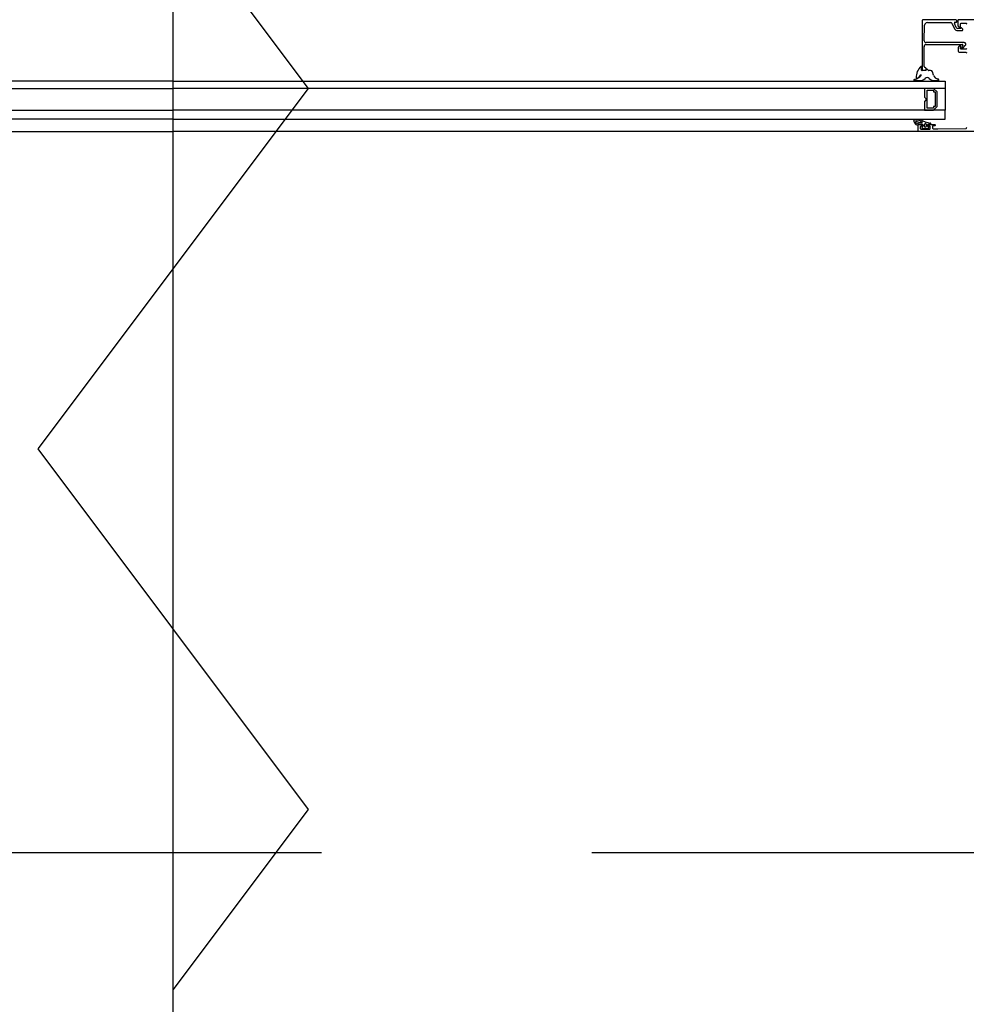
# Model space of a CAD drawing. Header units: millimetres. Extents: x 111285 to 237437, y -9513 to 52045.
# Tile 57 of 117: x 139507 to 140032, y -84 to 462. Entities that reach past the tile are written whole.
import ezdxf

# ---------------------------------------------------------------- set-up
doc = ezdxf.new("R2010")
doc.units = ezdxf.units.MM
doc.header["$LTSCALE"] = 100
doc.linetypes.add('DASHED3', pattern=[4.5, 3, -1.5])
doc.layers.get('0').update_dxf_attribs({"color": 252})
for name, color, linetype in [('0-aanzicht', 252, 'Continuous'), ('0-BRANDWEER', 252, 'Continuous'), ('0-BUITENKOZIJNEN', 252, 'Continuous')]:
    doc.layers.add(name, color=color, linetype=linetype)

# ---------------------------------------------------------------- blocks, each defined once
blk = doc.blocks.new('SR8-hori')
at = {"linetype": 'Continuous'}
for p, q in [((2375, 29.05), (2375, 30.87)), ((2377.24, 28.8), (2375.25, 28.8)), ((2377.77, 29.48), (2377.45, 28.92)), ((2378.73, 28.87), (2378.09, 29.52)), ((2379.93, 28.8), (2378.91, 28.8)), ((2381.51, 26.24), (2381, 28)), ((1959.75, 22.9), (1531.41, 22.9)), ((1959.75, 22.9), (2388.09, 22.9)), ((2370.61, 23.38), (2370.61, 23.36)), ((2370.78, 23.2), (2373.86, 23.2)), ((2382.31, 23.2), (2384.42, 23.2)), ((2384.58, 23.36), (2384.58, 23.62)), ((2388.09, 22.9), (2388.09, 18.9)), ((1531.41, 18.9), (1959.75, 18.9)), ((2388.09, 18.9), (1959.75, 18.9)), ((2381.54, 18.9), (2376.54, 18.9)), ((2376.54, 18.9), (2376.54, 14.1)), ((2378.04, 7.9), (2378.04, 17.9)), ((2378.04, 17.9), (2381.54, 17.9)), ((2383.54, 16.9), (2381.54, 18.9)), ((2381.54, 17.9), (2381.54, 16.9)), ((2381.54, 16.9), (2382.54, 16.9)), ((2382.54, 16.9), (2382.54, 8.9)), ((2383.54, 8.9), (2383.54, 16.9)), ((2388.09, 18.9), (2388.09, 6.9)), ((2376.54, 14.1), (2377.74, 12.9)), ((2377.74, 12.9), (2376.54, 11.7)), ((2376.54, 11.7), (2376.54, 6.9)), ((1531.41, 6.9), (1959.75, 6.9)), ((2388.09, 6.9), (1959.75, 6.9)), ((2376.54, 6.9), (2381.54, 6.9)), ((2381.54, 7.9), (2378.04, 7.9)), ((2381.54, 8.9), (2381.54, 7.9)), ((2382.54, 8.9), (2381.54, 8.9)), ((2381.54, 6.9), (2383.54, 8.9)), ((2388.09, 1.9), (2388.09, 6.9)), ((1959.75, 1.9), (1531.41, 1.9)), ((1959.75, 1.9), (2388.09, 1.9)), ((2370.84, 1.7), (2370.46, 1.7)), ((2370.46, 1.7), (2370.46, 1.7)), ((2370.84, 1.7), (2370.84, 1.7)), ((2371.71, 0.24), (2371.71, 0.24)), ((2371.95, 0.71), (2371.95, 0.71)), ((2374.29, 1.7), (2372.79, 1.7)), ((2372.79, 1.7), (2372.79, 1.7)), ((2374.12, 0.91), (2374.12, 0.91)), ((2374.29, 1.7), (2374.29, 1.7)), ((2374.46, 1.65), (2374.46, 1.65)), ((2375.2, 0.27), (2375.2, 0.27)), ((2372.4, -0.45), (2372.4, -0.45)), ((2372.73, -0.46), (2372.73, -0.46)), ((2372.8, -1.54), (2372.8, -1.4)), ((2372.8, -1.4), (2372.8, -1.4)), ((2372.8, -1.54), (2372.8, -1.54)), ((2375.06, -0.3), (2373.3, -0.3)), ((2373.3, -0.3), (2373.3, -0.3)), ((2373.3, -0.9), (2373.3, -0.9)), ((2373.3, -0.9), (2375.2, -0.9)), ((2375.06, -0.3), (2375.06, -0.3)), ((2375.1, -2.6), (2375.1, -2.6)), ((2375.1, -2.6), (2375.1, -2.77)), ((2375.1, -2.77), (2375.1, -2.77)), ((2375.1, -2.77), (2375.85, -3.4)), ((2375.2, -0.9), (2375.2, -0.9)), ((2375.47, -2.3), (2375.4, -2.3)), ((2375.4, -2.3), (2375.4, -2.3)), ((2375.47, -2.3), (2375.47, -2.3)), ((2375.47, -2.3), (2375.47, -2.3)), ((2375.7, -1.4), (2375.7, -1.4)), ((2375.7, -1.4), (2375.7, -2.07)), ((2375.7, -2.07), (2375.7, -2.07)), ((2375.85, -3.4), (2375.85, -3.4)), ((2375.85, -3.4), (2378.15, -3.4)), ((2376.5, -2.3), (2376.5, -1.11)), ((2376.5, -1.11), (2376.5, -1.11)), ((2376.5, -2.3), (2376.5, -2.3)), ((2376.68, -0.84), (2377.08, -0.66)), ((2376.68, -0.84), (2376.68, -0.84)), ((2377.2, -2.6), (2376.8, -2.6)), ((2376.8, -2.6), (2376.8, -2.6)), ((2377.2, -2.6), (2377.2, -2.6)), ((2377.5, -0.94), (2377.5, -0.94)), ((2377.5, -0.94), (2377.5, -2.3)), ((2377.5, -2.3), (2377.5, -2.3)), ((2378.15, -3.4), (2378.9, -2.77)), ((2378.15, -3.4), (2378.15, -3.4)), ((2378.3, -2.07), (2378.3, -1.4)), ((2378.3, -1.4), (2378.3, -1.4)), ((2378.3, -2.07), (2378.3, -2.07)), ((2378.6, -2.3), (2378.53, -2.3)), ((2378.53, -2.3), (2378.53, -2.3)), ((2378.6, -2.3), (2378.6, -2.3)), ((2378.8, -0.9), (2378.8, -0.9)), ((2378.8, -0.9), (2380.04, -0.9)), ((2378.9, -2.77), (2378.9, -2.6)), ((2378.9, -2.6), (2378.9, -2.6)), ((2378.9, -2.77), (2378.9, -2.77)), ((2380.02, -0.49), (2380.02, -0.49)), ((2380.04, -0.9), (2380.04, -0.9))]:
    blk.add_line(p, q, dxfattribs=at)
at = {"linetype": 'Continuous', "ltscale": 0.25}
for p in [(1546.5, -5.1), (2373, -5.1)]:
    blk.add_line(p, (1959.75, -5.1), dxfattribs=at)
at = {"linetype": 'Continuous'}
for points in [[(2444.5, 56.9), (2395.5, 56.9, 0.414214), (2395, 56.4), (2395, 54.56, 0.301511), (2396.22, 52.72, 0.536675), (2396.5, 52.9), (2396.5, 54.6, -0.414214), (2397, 55.1), (2399.5, 55.1, -0.414214), (2400, 54.6)], [(2400, 41.1, -0.414214), (2399.5, 40.6), (2397, 40.6, -0.414214), (2396.5, 41.1), (2396.5, 42.5, 0.553992), (2396.21, 42.68, 0.287008), (2395.2, 41.06), (2395.2, 39.9, 0.414214), (2396.2, 38.9), (2399.5, 38.9, -0.414214), (2400, 38.4)], [(2466.5, -5.1), (2373.5, -5.1), (2373.5, -5.1, -0.414214), (2373, -4.6), (2373, -1.6), (2373, -1.6, -0.414214), (2373.5, -1.1), (2373.5, -1.1), (2375, -1.1, -0.414214), (2375.5, -1.6), (2375.5, -1.9, -0.414214), (2375.3, -2.1), (2374.7, -2.1, 0.414214), (2374.2, -2.6), (2374.2, -2.6), (2374.2, -3.2, 0.414214), (2374.7, -3.7), (2379.3, -3.7), (2379.3, -3.7, 0.414214), (2379.8, -3.2), (2379.8, -3.2), (2379.8, -2.6, 0.414214), (2379.3, -2.1), (2379.3, -2.1), (2378.7, -2.1, -0.414214), (2378.5, -1.9), (2378.5, -1.6, -0.414214), (2379, -1.1), (2382.1, -1.1, -0.414214), (2382.5, -1.5, -0.414214), (2382.1, -1.9), (2381.2, -1.9, 0.414214), (2381, -2.1), (2381, -3), (2381, -3, 0.414214), (2381.5, -3.5), (2384, -3.5), (2399.51, -3.31), (2399.51, -3.31, 0.416823), (2400, -2.8)]]:
    blk.add_lwpolyline(points, format="xyb", dxfattribs=at)
for centre, radius, start, end in [((2380.46, 24.85), 8.54, 133.3415, 180.7603), ((2374.75, 30.87), 0.245, 0, 129.7291), ((2375.25, 29.05), 0.245, 180, 270), ((2377.24, 29.05), 0.245, 270, 330), ((2377.94, 29.37), 0.205, 45, 150), ((2378.91, 29.05), 0.245, 225, 270), ((2379.93, 27.69), 1.11, 16.2713, 90), ((2371.11, 23.38), 0.5, 89.6256, 180), ((2370.78, 23.36), 0.164, 180, 270), ((2369.69, 30.43), 6.7, 282.2831, 319.1059), ((2372.22, 24.75), 0.3, 182.5083, 287.2064), ((2371.11, 27.98), 3.72, 288.8271, 332.9608), ((2373.86, 27.7), 4.5, 270, 313.4695), ((2374.6, 26.18), 0.209, 318.2247, 147.9812), ((2378.09, 23.25), 1.64, 46.5305, 133.4695), ((2382.31, 27.7), 4.5, 226.5305, 270), ((2384.39, 27.08), 3, 196.2713, 263.6705), ((2383.99, 23.51), 0.6, 11.293, 83.6705), ((2384.42, 23.36), 0.164, 270, 0), ((2373.89, 1.71), 3.43, 180.197, 251.449), ((2371.82, 3.99), 2.49, 247.0327, 292.9673), ((2371.96, 0.41), 0.3, 92.3332, 214.1036), ((2373.89, 1.71), 2.63, 214.1036, 235.4153), ((2371.82, 3.99), 3.29, 272.3332, 294.0983), ((2373.57, 0.08), 1, 56.394, 114.0983), ((2381.15, 11.49), 12.7, 236.394, 242.0774), ((2374.29, 1.4), 0.3, 55.7696, 90), ((2381.15, 11.49), 11.9, 235.7696, 263.4105), ((2375.06, 0), 0.3, 270, 62.0774), ((2372.57, -0.21), 0.3, 235.4153, 301.4862), ((2373.3, -1.4), 1.1, 90, 121.4862), ((2373.3, -1.4), 0.5, 90, 180), ((2375.4, -2.6), 0.3, 90, 180), ((2375.2, -1.4), 0.5, 0, 90), ((2375.47, -2.07), 0.23, 270, 360), ((2376.8, -1.11), 0.3, 113.1986, 180), ((2376.8, -2.3), 0.3, 180, 270), ((2377.2, -0.94), 0.3, 360, 113.1986), ((2377.2, -2.3), 0.3, 270, 360), ((2378.8, -1.4), 0.5, 90, 180), ((2378.53, -2.07), 0.23, 180, 270), ((2378.6, -2.6), 0.3, 0, 90), ((2379.75, -0.63), 0.3, 28.0166, 83.4105), ((2379.58, -0.72), 0.493, 339.075, 28.0166)]:
    blk.add_arc(centre, radius, start, end, dxfattribs=at)
blk.add_arc((2467, -5.1), 1014.5, 179.99783, 270)
at = {"layer": '0-BUITENKOZIJNEN', "linetype": 'Continuous'}
for p, q in [((2375.2, 56.4), (2375.2, 29.5)), ((2385.1, 56.9), (2375.7, 56.9)), ((2375.7, 56.9), (2375.7, 56.9)), ((2378.16, 55.4), (2385.1, 55.4)), ((2394, 56.9), (2385.1, 56.9)), ((2385.1, 55.4), (2391.27, 55.4)), ((2391.7, 55.15), (2393.23, 52)), ((2394.21, 52.7), (2393.2, 54.95)), ((2393.63, 55.7), (2394.3, 55.7)), ((2394.5, 55.9), (2394.5, 56.4)), ((2376.43, 45.33), (2376.66, 53.94)), ((2394.96, 51), (2397.4, 51)), ((2396.41, 52.2), (2395.08, 52.2)), ((2397.75, 51.85), (2397.19, 52.41)), ((2385.1, 44.3), (2377.43, 44.3)), ((2395.58, 44.3), (2385.1, 44.3)), ((2398.59, 44.3), (2395.58, 44.3)), ((2376.4, 31), (2376.4, 42.04)), ((2376.4, 42.04), (2376.4, 42.04)), ((2377.4, 43.2), (2385.1, 43.2)), ((2385.1, 43.2), (2395.35, 43.2)), ((2395.35, 43.2), (2397.7, 43.2)), ((2397, 41.44), (2397, 41.3)), ((2397.8, 42.83), (2397.06, 41.59)), ((2397.2, 41.1), (2397.67, 41.1)), ((2397.92, 41.17), (2399.05, 42.61)), ((2375.7, 29), (2375.7, 29)), ((2375.7, 29), (2377, 29)), ((2376.9, 30.5), (2376.9, 30.5)), ((2377, 30.5), (2376.9, 30.5)), ((2376.9, 30.5), (2377, 30.5)), ((2377, 30.5), (2376.9, 30.5)), ((2377, 30.5), (2377, 30.5)), ((2377, 29), (2377, 29)), ((2377.5, 29.5), (2377.5, 30)), ((2377.5, 30), (2377.5, 30)), ((2377.5, 29.5), (2377.5, 29.5))]:
    blk.add_line(p, q, dxfattribs=at)
for centre, radius, start, end in [((2375.7, 56.4), 0.5, 90, 180), ((2378.16, 53.9), 1.5, 90, 178.5185), ((2391.27, 54.9), 0.5, 30, 90), ((2393.63, 55.2), 0.5, 90, 210), ((2394, 56.4), 0.5, 0, 90), ((2394.3, 55.9), 0.2, 270, 360), ((2394.96, 53), 2, 210, 270), ((2395.08, 53.2), 1, 210, 270), ((2396.41, 52.6), 0.4, 270, 325.1501), ((2396.98, 52.2), 0.3, 45, 145.1501), ((2397.4, 51.5), 0.5, 270, 45), ((2377.43, 45.3), 1, 178.5185, 270), ((2398.59, 43.39), 0.906, 300, 90), ((2377.41, 42.18), 1.02, 90.406, 188.1279), ((2397.2, 41.44), 0.2, 135, 180), ((2397.2, 41.3), 0.2, 180, 270), ((2397.67, 41.6), 0.5, 270, 300), ((2397.7, 43), 0.2, 300, 90), ((2375.7, 29.5), 0.5, 180, 270), ((2376.9, 31), 0.5, 180, 270), ((2377, 30), 0.5, 0, 90), ((2377, 29.5), 0.5, 270, 0)]:
    blk.add_arc(centre, radius, start, end, dxfattribs=at)
blk = doc.blocks.new('zelfsluitend')
at = {"layer": '0-BRANDWEER'}
for points in [[(-1000, 0), (-800, 150), (-400, -150), (0, 150), (400, -150), (800, 150), (1000, 0)], [(-1050, 0), (1050, 0)]]:
    blk.add_lwpolyline(points, dxfattribs=at)
blk = doc.blocks.new('onderlegger beganegrond')
at = {"layer": '0-aanzicht', "linetype": 'DASHED3'}
blk.add_lwpolyline([(64822, 0), (15, 0), (15, 15), (0, 15), (0, 44373), (15, 44373), (15, 44388), (33060, 44388)], dxfattribs=at)
blk.add_blockref('SR8-hori', (11480, 405.1))
at = {"layer": '0-BRANDWEER', "xscale": -0.5, "yscale": 0.5, "zscale": 0.5, "rotation": 270}
blk.add_blockref('zelfsluitend', (13439.75, 424), dxfattribs=at)

msp = doc.modelspace()

# ---------------------------------------------------------------- linework, layer by layer
at = {"linetype": 'Continuous'}
for p, q in [((140007, 434.15), (140007, 435.97)), ((140007, 434.15), (140007, 435.97)), ((140007, 434.15), (140007, 435.97)), ((140009.23, 433.9), (140007.24, 433.9)), ((140009.23, 433.9), (140007.24, 433.9)), ((140009.23, 433.9), (140007.24, 433.9)), ((140009.77, 434.58), (140009.45, 434.02)), ((140009.77, 434.58), (140009.45, 434.02)), ((140009.77, 434.58), (140009.45, 434.02)), ((140010.73, 433.97), (140010.09, 434.62)), ((140010.73, 433.97), (140010.09, 434.62)), ((140010.73, 433.97), (140010.09, 434.62)), ((140011.93, 433.9), (140010.91, 433.9)), ((140011.93, 433.9), (140010.91, 433.9)), ((140011.93, 433.9), (140010.91, 433.9)), ((140013.51, 431.34), (140013, 433.1)), ((140013.51, 431.34), (140013, 433.1)), ((140013.51, 431.34), (140013, 433.1)), ((139591.75, 428), (139163.41, 428)), ((139591.75, 428), (139163.41, 428)), ((139591.75, 428), (139163.41, 428)), ((139591.75, 428), (140020.08, 428)), ((139591.75, 428), (140020.08, 428)), ((139591.75, 428), (140020.08, 428)), ((140002.61, 428.48), (140002.61, 428.46)), ((140002.61, 428.48), (140002.61, 428.46)), ((140002.61, 428.48), (140002.61, 428.46)), ((140002.77, 428.3), (140005.86, 428.3)), ((140002.77, 428.3), (140005.86, 428.3)), ((140002.77, 428.3), (140005.86, 428.3)), ((140014.31, 428.3), (140016.41, 428.3)), ((140014.31, 428.3), (140016.41, 428.3)), ((140014.31, 428.3), (140016.41, 428.3)), ((140016.58, 428.46), (140016.58, 428.72)), ((140016.58, 428.46), (140016.58, 428.72)), ((140016.58, 428.46), (140016.58, 428.72)), ((140020.08, 428), (140020.08, 424)), ((140020.08, 428), (140020.08, 424)), ((140020.08, 428), (140020.08, 424)), ((139163.41, 424), (139591.75, 424)), ((139163.41, 424), (139591.75, 424)), ((139163.41, 424), (139591.75, 424)), ((140020.08, 424), (139591.75, 424)), ((140020.08, 424), (139591.75, 424)), ((140020.08, 424), (139591.75, 424)), ((140013.54, 424), (140008.54, 424)), ((140008.54, 424), (140008.54, 419.2)), ((140013.54, 424), (140008.54, 424)), ((140008.54, 424), (140008.54, 419.2)), ((140013.54, 424), (140008.54, 424)), ((140008.54, 424), (140008.54, 419.2)), ((140010.04, 413), (140010.04, 423)), ((140010.04, 423), (140013.54, 423)), ((140010.04, 413), (140010.04, 423)), ((140010.04, 423), (140013.54, 423)), ((140010.04, 413), (140010.04, 423)), ((140010.04, 423), (140013.54, 423)), ((140015.54, 422), (140013.54, 424)), ((140015.54, 422), (140013.54, 424)), ((140015.54, 422), (140013.54, 424)), ((140013.54, 423), (140013.54, 422)), ((140013.54, 423), (140013.54, 422)), ((140013.54, 423), (140013.54, 422)), ((140013.54, 422), (140014.54, 422)), ((140013.54, 422), (140014.54, 422)), ((140013.54, 422), (140014.54, 422)), ((140014.54, 422), (140014.54, 414)), ((140014.54, 422), (140014.54, 414)), ((140014.54, 422), (140014.54, 414)), ((140015.54, 414), (140015.54, 422)), ((140015.54, 414), (140015.54, 422)), ((140015.54, 414), (140015.54, 422)), ((140020.08, 424), (140020.08, 412)), ((140020.08, 424), (140020.08, 412)), ((140020.08, 424), (140020.08, 412)), ((140008.54, 419.2), (140009.74, 418)), ((140008.54, 419.2), (140009.74, 418)), ((140008.54, 419.2), (140009.74, 418)), ((140009.74, 418), (140008.54, 416.8)), ((140009.74, 418), (140008.54, 416.8)), ((140009.74, 418), (140008.54, 416.8)), ((140008.54, 416.8), (140008.54, 412)), ((140008.54, 416.8), (140008.54, 412)), ((140008.54, 416.8), (140008.54, 412)), ((139163.41, 412), (139591.75, 412)), ((139163.41, 412), (139591.75, 412)), ((139163.41, 412), (139591.75, 412)), ((140020.08, 412), (139591.75, 412)), ((140020.08, 412), (139591.75, 412)), ((140020.08, 412), (139591.75, 412)), ((140008.54, 412), (140013.54, 412)), ((140008.54, 412), (140013.54, 412)), ((140008.54, 412), (140013.54, 412)), ((140013.54, 413), (140010.04, 413)), ((140013.54, 413), (140010.04, 413)), ((140013.54, 413), (140010.04, 413)), ((140013.54, 414), (140013.54, 413)), ((140014.54, 414), (140013.54, 414)), ((140013.54, 412), (140015.54, 414)), ((140013.54, 414), (140013.54, 413)), ((140014.54, 414), (140013.54, 414)), ((140013.54, 412), (140015.54, 414)), ((140013.54, 414), (140013.54, 413)), ((140014.54, 414), (140013.54, 414)), ((140013.54, 412), (140015.54, 414)), ((140020.08, 407), (140020.08, 412)), ((140020.08, 407), (140020.08, 412)), ((140020.08, 407), (140020.08, 412)), ((139591.75, 407), (139163.41, 407)), ((139591.75, 407), (139163.41, 407)), ((139591.75, 407), (139163.41, 407)), ((139591.75, 407), (140020.08, 407)), ((139591.75, 407), (140020.08, 407)), ((139591.75, 407), (140020.08, 407)), ((140002.84, 406.8), (140002.46, 406.8)), ((140002.46, 406.8), (140002.46, 406.8)), ((140002.84, 406.8), (140002.46, 406.8)), ((140002.46, 406.8), (140002.46, 406.8)), ((140002.84, 406.8), (140002.46, 406.8)), ((140002.46, 406.8), (140002.46, 406.8)), ((140002.84, 406.8), (140002.84, 406.8)), ((140002.84, 406.8), (140002.84, 406.8)), ((140002.84, 406.8), (140002.84, 406.8)), ((140003.71, 405.34), (140003.71, 405.34)), ((140003.71, 405.34), (140003.71, 405.34)), ((140003.71, 405.34), (140003.71, 405.34)), ((140003.95, 405.81), (140003.95, 405.81)), ((140003.95, 405.81), (140003.95, 405.81)), ((140003.95, 405.81), (140003.95, 405.81)), ((140004.4, 404.65), (140004.4, 404.65)), ((140004.4, 404.65), (140004.4, 404.65)), ((140004.4, 404.65), (140004.4, 404.65)), ((140004.72, 404.64), (140004.72, 404.64)), ((140004.72, 404.64), (140004.72, 404.64)), ((140004.72, 404.64), (140004.72, 404.64)), ((140006.29, 406.8), (140004.79, 406.8)), ((140004.79, 406.8), (140004.79, 406.8)), ((140006.29, 406.8), (140004.79, 406.8)), ((140004.79, 406.8), (140004.79, 406.8)), ((140006.29, 406.8), (140004.79, 406.8)), ((140004.79, 406.8), (140004.79, 406.8)), ((140007.06, 404.8), (140005.3, 404.8)), ((140005.3, 404.8), (140005.3, 404.8)), ((140007.06, 404.8), (140005.3, 404.8)), ((140005.3, 404.8), (140005.3, 404.8)), ((140007.06, 404.8), (140005.3, 404.8)), ((140005.3, 404.8), (140005.3, 404.8)), ((140005.3, 404.2), (140005.3, 404.2)), ((140005.3, 404.2), (140007.2, 404.2)), ((140005.3, 404.2), (140005.3, 404.2)), ((140005.3, 404.2), (140007.2, 404.2)), ((140005.3, 404.2), (140005.3, 404.2)), ((140005.3, 404.2), (140007.2, 404.2)), ((140006.12, 406.01), (140006.12, 406.01)), ((140006.12, 406.01), (140006.12, 406.01)), ((140006.12, 406.01), (140006.12, 406.01)), ((140006.29, 406.8), (140006.29, 406.8)), ((140006.29, 406.8), (140006.29, 406.8)), ((140006.29, 406.8), (140006.29, 406.8)), ((140006.45, 406.75), (140006.45, 406.75)), ((140006.45, 406.75), (140006.45, 406.75)), ((140006.45, 406.75), (140006.45, 406.75)), ((140007.06, 404.8), (140007.06, 404.8)), ((140007.06, 404.8), (140007.06, 404.8)), ((140007.06, 404.8), (140007.06, 404.8)), ((140007.2, 405.37), (140007.2, 405.37)), ((140007.2, 405.37), (140007.2, 405.37)), ((140007.2, 405.37), (140007.2, 405.37)), ((140007.2, 404.2), (140007.2, 404.2)), ((140007.2, 404.2), (140007.2, 404.2)), ((140007.2, 404.2), (140007.2, 404.2)), ((140008.68, 404.26), (140009.08, 404.44)), ((140008.68, 404.26), (140009.08, 404.44)), ((140008.68, 404.26), (140009.08, 404.44)), ((140008.68, 404.26), (140008.68, 404.26)), ((140008.68, 404.26), (140008.68, 404.26)), ((140008.68, 404.26), (140008.68, 404.26)), ((140009.5, 404.16), (140009.5, 404.16)), ((140009.5, 404.16), (140009.5, 402.8)), ((140009.5, 404.16), (140009.5, 404.16)), ((140009.5, 404.16), (140009.5, 402.8)), ((140009.5, 404.16), (140009.5, 404.16)), ((140009.5, 404.16), (140009.5, 402.8)), ((140010.8, 404.2), (140010.8, 404.2)), ((140010.8, 404.2), (140012.04, 404.2)), ((140010.8, 404.2), (140010.8, 404.2)), ((140010.8, 404.2), (140012.04, 404.2)), ((140010.8, 404.2), (140010.8, 404.2)), ((140010.8, 404.2), (140012.04, 404.2)), ((140012.01, 404.61), (140012.01, 404.61)), ((140012.01, 404.61), (140012.01, 404.61)), ((140012.01, 404.61), (140012.01, 404.61)), ((140012.04, 404.2), (140012.04, 404.2)), ((140012.04, 404.2), (140012.04, 404.2)), ((140012.04, 404.2), (140012.04, 404.2)), ((140004.8, 403.56), (140004.8, 403.7)), ((140004.8, 403.7), (140004.8, 403.7)), ((140004.8, 403.56), (140004.8, 403.7)), ((140004.8, 403.7), (140004.8, 403.7)), ((140004.8, 403.56), (140004.8, 403.7)), ((140004.8, 403.7), (140004.8, 403.7)), ((140004.8, 403.56), (140004.8, 403.56)), ((140004.8, 403.56), (140004.8, 403.56)), ((140004.8, 403.56), (140004.8, 403.56)), ((140007.1, 402.5), (140007.1, 402.5)), ((140007.1, 402.5), (140007.1, 402.33)), ((140007.1, 402.5), (140007.1, 402.5)), ((140007.1, 402.5), (140007.1, 402.33)), ((140007.1, 402.5), (140007.1, 402.5)), ((140007.1, 402.5), (140007.1, 402.33)), ((140007.1, 402.33), (140007.1, 402.33)), ((140007.1, 402.33), (140007.85, 401.7)), ((140007.1, 402.33), (140007.1, 402.33)), ((140007.1, 402.33), (140007.85, 401.7)), ((140007.1, 402.33), (140007.1, 402.33)), ((140007.1, 402.33), (140007.85, 401.7)), ((140007.47, 402.8), (140007.4, 402.8)), ((140007.4, 402.8), (140007.4, 402.8)), ((140007.47, 402.8), (140007.4, 402.8)), ((140007.4, 402.8), (140007.4, 402.8)), ((140007.47, 402.8), (140007.4, 402.8)), ((140007.4, 402.8), (140007.4, 402.8)), ((140007.47, 402.8), (140007.47, 402.8)), ((140007.47, 402.8), (140007.47, 402.8)), ((140007.47, 402.8), (140007.47, 402.8)), ((140007.47, 402.8), (140007.47, 402.8)), ((140007.47, 402.8), (140007.47, 402.8)), ((140007.47, 402.8), (140007.47, 402.8)), ((140007.7, 403.7), (140007.7, 403.7)), ((140007.7, 403.7), (140007.7, 403.03)), ((140007.7, 403.7), (140007.7, 403.7)), ((140007.7, 403.7), (140007.7, 403.03)), ((140007.7, 403.7), (140007.7, 403.7)), ((140007.7, 403.7), (140007.7, 403.03)), ((140007.7, 403.03), (140007.7, 403.03)), ((140007.7, 403.03), (140007.7, 403.03)), ((140007.7, 403.03), (140007.7, 403.03)), ((140007.85, 401.7), (140007.85, 401.7)), ((140007.85, 401.7), (140010.15, 401.7)), ((140007.85, 401.7), (140007.85, 401.7)), ((140007.85, 401.7), (140010.15, 401.7)), ((140007.85, 401.7), (140007.85, 401.7)), ((140007.85, 401.7), (140010.15, 401.7)), ((140008.5, 402.8), (140008.5, 403.99)), ((140008.5, 403.99), (140008.5, 403.99)), ((140008.5, 402.8), (140008.5, 403.99)), ((140008.5, 403.99), (140008.5, 403.99)), ((140008.5, 402.8), (140008.5, 403.99)), ((140008.5, 403.99), (140008.5, 403.99)), ((140008.5, 402.8), (140008.5, 402.8)), ((140008.5, 402.8), (140008.5, 402.8)), ((140008.5, 402.8), (140008.5, 402.8)), ((140009.2, 402.5), (140008.8, 402.5)), ((140008.8, 402.5), (140008.8, 402.5)), ((140009.2, 402.5), (140008.8, 402.5)), ((140008.8, 402.5), (140008.8, 402.5)), ((140009.2, 402.5), (140008.8, 402.5)), ((140008.8, 402.5), (140008.8, 402.5)), ((140009.2, 402.5), (140009.2, 402.5)), ((140009.2, 402.5), (140009.2, 402.5)), ((140009.2, 402.5), (140009.2, 402.5)), ((140009.5, 402.8), (140009.5, 402.8)), ((140009.5, 402.8), (140009.5, 402.8)), ((140009.5, 402.8), (140009.5, 402.8)), ((140010.15, 401.7), (140010.9, 402.33)), ((140010.15, 401.7), (140010.9, 402.33)), ((140010.15, 401.7), (140010.9, 402.33)), ((140010.15, 401.7), (140010.15, 401.7)), ((140010.15, 401.7), (140010.15, 401.7)), ((140010.15, 401.7), (140010.15, 401.7)), ((140010.3, 403.03), (140010.3, 403.7)), ((140010.3, 403.7), (140010.3, 403.7)), ((140010.3, 403.03), (140010.3, 403.7)), ((140010.3, 403.7), (140010.3, 403.7)), ((140010.3, 403.03), (140010.3, 403.7)), ((140010.3, 403.7), (140010.3, 403.7)), ((140010.3, 403.03), (140010.3, 403.03)), ((140010.3, 403.03), (140010.3, 403.03)), ((140010.3, 403.03), (140010.3, 403.03)), ((140010.6, 402.8), (140010.53, 402.8)), ((140010.53, 402.8), (140010.53, 402.8)), ((140010.6, 402.8), (140010.53, 402.8)), ((140010.53, 402.8), (140010.53, 402.8)), ((140010.6, 402.8), (140010.53, 402.8)), ((140010.53, 402.8), (140010.53, 402.8)), ((140010.6, 402.8), (140010.6, 402.8)), ((140010.6, 402.8), (140010.6, 402.8)), ((140010.6, 402.8), (140010.6, 402.8)), ((140010.9, 402.33), (140010.9, 402.5)), ((140010.9, 402.5), (140010.9, 402.5)), ((140010.9, 402.33), (140010.9, 402.5)), ((140010.9, 402.5), (140010.9, 402.5)), ((140010.9, 402.33), (140010.9, 402.5)), ((140010.9, 402.5), (140010.9, 402.5)), ((140010.9, 402.33), (140010.9, 402.33)), ((140010.9, 402.33), (140010.9, 402.33)), ((140010.9, 402.33), (140010.9, 402.33))]:
    msp.add_line(p, q, dxfattribs=at)
at = {"linetype": 'Continuous', "ltscale": 0.25}
for p in [(139178.5, 400), (139178.5, 400), (139178.5, 400), (140005, 400), (140005, 400), (140005, 400)]:
    msp.add_line(p, (139591.75, 400), dxfattribs=at)
at = {"linetype": 'Continuous'}
for points in [[(140076.5, 462), (140027.5, 462, 0.414214), (140027, 461.5), (140027, 459.66, 0.301511), (140028.22, 457.82, 0.536675), (140028.5, 458), (140028.5, 459.7, -0.414214), (140029, 460.2), (140031.5, 460.2, -0.414214), (140032, 459.7)], [(140076.5, 462), (140027.5, 462, 0.414214), (140027, 461.5), (140027, 459.66, 0.301511), (140028.22, 457.82, 0.536675), (140028.5, 458), (140028.5, 459.7, -0.414214), (140029, 460.2), (140031.5, 460.2, -0.414214), (140032, 459.7)], [(140076.5, 462), (140027.5, 462, 0.414214), (140027, 461.5), (140027, 459.66, 0.301511), (140028.22, 457.82, 0.536675), (140028.5, 458), (140028.5, 459.7, -0.414214), (140029, 460.2), (140031.5, 460.2, -0.414214), (140032, 459.7)], [(140032, 446.2, -0.414214), (140031.5, 445.7), (140029, 445.7, -0.414214), (140028.5, 446.2), (140028.5, 447.6, 0.553992), (140028.21, 447.78, 0.287008), (140027.2, 446.16), (140027.2, 445, 0.414214), (140028.2, 444), (140031.5, 444, -0.414214), (140032, 443.5)], [(140032, 446.2, -0.414214), (140031.5, 445.7), (140029, 445.7, -0.414214), (140028.5, 446.2), (140028.5, 447.6, 0.553992), (140028.21, 447.78, 0.287008), (140027.2, 446.16), (140027.2, 445, 0.414214), (140028.2, 444), (140031.5, 444, -0.414214), (140032, 443.5)], [(140032, 446.2, -0.414214), (140031.5, 445.7), (140029, 445.7, -0.414214), (140028.5, 446.2), (140028.5, 447.6, 0.553992), (140028.21, 447.78, 0.287008), (140027.2, 446.16), (140027.2, 445, 0.414214), (140028.2, 444), (140031.5, 444, -0.414214), (140032, 443.5)], [(140098.5, 400), (140005.5, 400), (140005.5, 400, -0.414214), (140005, 400.5), (140005, 403.5), (140005, 403.5, -0.414214), (140005.5, 404), (140005.5, 404), (140007, 404, -0.414214), (140007.5, 403.5), (140007.5, 403.2, -0.414214), (140007.3, 403), (140006.7, 403, 0.414214), (140006.2, 402.5), (140006.2, 402.5), (140006.2, 401.9, 0.414214), (140006.7, 401.4), (140011.3, 401.4), (140011.3, 401.4, 0.414214), (140011.8, 401.9), (140011.8, 401.9), (140011.8, 402.5, 0.414214), (140011.3, 403), (140011.3, 403), (140010.7, 403, -0.414214), (140010.5, 403.2), (140010.5, 403.5, -0.414214), (140011, 404), (140014.1, 404, -0.414214), (140014.5, 403.6, -0.414214), (140014.1, 403.2), (140013.2, 403.2, 0.414214), (140013, 403), (140013, 402.1), (140013, 402.1, 0.414214), (140013.5, 401.6), (140016, 401.6), (140031.51, 401.79), (140031.51, 401.79, 0.416823), (140032, 402.3)], [(140098.5, 400), (140005.5, 400), (140005.5, 400, -0.414214), (140005, 400.5), (140005, 403.5), (140005, 403.5, -0.414214), (140005.5, 404), (140005.5, 404), (140007, 404, -0.414214), (140007.5, 403.5), (140007.5, 403.2, -0.414214), (140007.3, 403), (140006.7, 403, 0.414214), (140006.2, 402.5), (140006.2, 402.5), (140006.2, 401.9, 0.414214), (140006.7, 401.4), (140011.3, 401.4), (140011.3, 401.4, 0.414214), (140011.8, 401.9), (140011.8, 401.9), (140011.8, 402.5, 0.414214), (140011.3, 403), (140011.3, 403), (140010.7, 403, -0.414214), (140010.5, 403.2), (140010.5, 403.5, -0.414214), (140011, 404), (140014.1, 404, -0.414214), (140014.5, 403.6, -0.414214), (140014.1, 403.2), (140013.2, 403.2, 0.414214), (140013, 403), (140013, 402.1), (140013, 402.1, 0.414214), (140013.5, 401.6), (140016, 401.6), (140031.51, 401.79), (140031.51, 401.79, 0.416823), (140032, 402.3)], [(140098.5, 400), (140005.5, 400), (140005.5, 400, -0.414214), (140005, 400.5), (140005, 403.5), (140005, 403.5, -0.414214), (140005.5, 404), (140005.5, 404), (140007, 404, -0.414214), (140007.5, 403.5), (140007.5, 403.2, -0.414214), (140007.3, 403), (140006.7, 403, 0.414214), (140006.2, 402.5), (140006.2, 402.5), (140006.2, 401.9, 0.414214), (140006.7, 401.4), (140011.3, 401.4), (140011.3, 401.4, 0.414214), (140011.8, 401.9), (140011.8, 401.9), (140011.8, 402.5, 0.414214), (140011.3, 403), (140011.3, 403), (140010.7, 403, -0.414214), (140010.5, 403.2), (140010.5, 403.5, -0.414214), (140011, 404), (140014.1, 404, -0.414214), (140014.5, 403.6, -0.414214), (140014.1, 403.2), (140013.2, 403.2, 0.414214), (140013, 403), (140013, 402.1), (140013, 402.1, 0.414214), (140013.5, 401.6), (140016, 401.6), (140031.51, 401.79), (140031.51, 401.79, 0.416823), (140032, 402.3)]]:
    msp.add_lwpolyline(points, format="xyb", dxfattribs=at)
for centre, radius, start, end in [((140012.46, 429.95), 8.54, 133.3415, 180.7603), ((140012.46, 429.95), 8.54, 133.3415, 180.7603), ((140012.46, 429.95), 8.54, 133.3415, 180.7603), ((140006.6, 431.28), 0.209, 318.2247, 147.9812), ((140006.6, 431.28), 0.209, 318.2247, 147.9812), ((140006.6, 431.28), 0.209, 318.2247, 147.9812), ((140006.75, 435.97), 0.245, 0, 129.7291), ((140006.75, 435.97), 0.245, 0, 129.7291), ((140006.75, 435.97), 0.245, 0, 129.7291), ((140007.24, 434.15), 0.245, 180, 270), ((140007.24, 434.15), 0.245, 180, 270), ((140007.24, 434.15), 0.245, 180, 270), ((140009.23, 434.15), 0.245, 270, 330), ((140009.23, 434.15), 0.245, 270, 330), ((140009.23, 434.15), 0.245, 270, 330), ((140009.94, 434.47), 0.205, 45, 150), ((140009.94, 434.47), 0.205, 45, 150), ((140009.94, 434.47), 0.205, 45, 150), ((140010.91, 434.15), 0.245, 225, 270), ((140010.91, 434.15), 0.245, 225, 270), ((140010.91, 434.15), 0.245, 225, 270), ((140011.93, 432.79), 1.11, 16.2713, 90), ((140011.93, 432.79), 1.11, 16.2713, 90), ((140011.93, 432.79), 1.11, 16.2713, 90), ((140003.11, 428.48), 0.5, 89.6256, 180), ((140003.11, 428.48), 0.5, 89.6256, 180), ((140003.11, 428.48), 0.5, 89.6256, 180), ((140002.77, 428.46), 0.164, 180, 270), ((140002.77, 428.46), 0.164, 180, 270), ((140002.77, 428.46), 0.164, 180, 270), ((140001.69, 435.53), 6.7, 282.2831, 319.1059), ((140001.69, 435.53), 6.7, 282.2831, 319.1059), ((140001.69, 435.53), 6.7, 282.2831, 319.1059), ((140004.22, 429.85), 0.3, 182.5083, 287.2064), ((140004.22, 429.85), 0.3, 182.5083, 287.2064), ((140004.22, 429.85), 0.3, 182.5083, 287.2064), ((140003.1, 433.08), 3.72, 288.8271, 332.9608), ((140003.1, 433.08), 3.72, 288.8271, 332.9608), ((140003.1, 433.08), 3.72, 288.8271, 332.9608), ((140005.86, 432.8), 4.5, 270, 313.4695), ((140005.86, 432.8), 4.5, 270, 313.4695), ((140005.86, 432.8), 4.5, 270, 313.4695), ((140010.08, 428.35), 1.64, 46.5305, 133.4695), ((140010.08, 428.35), 1.64, 46.5305, 133.4695), ((140010.08, 428.35), 1.64, 46.5305, 133.4695), ((140014.31, 432.8), 4.5, 226.5305, 270), ((140014.31, 432.8), 4.5, 226.5305, 270), ((140014.31, 432.8), 4.5, 226.5305, 270), ((140016.39, 432.18), 3, 196.2713, 263.6705), ((140016.39, 432.18), 3, 196.2713, 263.6705), ((140016.39, 432.18), 3, 196.2713, 263.6705), ((140015.99, 428.61), 0.6, 11.293, 83.6705), ((140015.99, 428.61), 0.6, 11.293, 83.6705), ((140015.99, 428.61), 0.6, 11.293, 83.6705), ((140016.41, 428.46), 0.164, 270, 0), ((140016.41, 428.46), 0.164, 270, 0), ((140016.41, 428.46), 0.164, 270, 0), ((140005.89, 406.81), 3.43, 180.197, 251.449), ((140005.89, 406.81), 3.43, 180.197, 251.449), ((140005.89, 406.81), 3.43, 180.197, 251.449), ((140003.81, 409.09), 2.49, 247.0327, 292.9673), ((140003.81, 409.09), 2.49, 247.0327, 292.9673), ((140003.81, 409.09), 2.49, 247.0327, 292.9673), ((140003.96, 405.51), 0.3, 92.3332, 214.1036), ((140003.96, 405.51), 0.3, 92.3332, 214.1036), ((140003.96, 405.51), 0.3, 92.3332, 214.1036), ((140005.89, 406.81), 2.63, 214.1036, 235.4153), ((140005.89, 406.81), 2.63, 214.1036, 235.4153), ((140005.89, 406.81), 2.63, 214.1036, 235.4153), ((140003.81, 409.09), 3.29, 272.3332, 294.0983), ((140003.81, 409.09), 3.29, 272.3332, 294.0983), ((140003.81, 409.09), 3.29, 272.3332, 294.0983), ((140004.57, 404.89), 0.3, 235.4153, 301.4862), ((140004.57, 404.89), 0.3, 235.4153, 301.4862), ((140004.57, 404.89), 0.3, 235.4153, 301.4862), ((140005.3, 403.7), 1.1, 90, 121.4862), ((140005.3, 403.7), 1.1, 90, 121.4862), ((140005.3, 403.7), 1.1, 90, 121.4862), ((140005.3, 403.7), 0.5, 90, 180), ((140005.3, 403.7), 0.5, 90, 180), ((140005.3, 403.7), 0.5, 90, 180), ((140005.57, 405.18), 1, 56.394, 114.0983), ((140005.57, 405.18), 1, 56.394, 114.0983), ((140005.57, 405.18), 1, 56.394, 114.0983), ((140013.15, 416.59), 12.7, 236.394, 242.0774), ((140013.15, 416.59), 12.7, 236.394, 242.0774), ((140013.15, 416.59), 12.7, 236.394, 242.0774), ((140006.29, 406.5), 0.3, 55.7696, 90), ((140006.29, 406.5), 0.3, 55.7696, 90), ((140006.29, 406.5), 0.3, 55.7696, 90), ((140013.15, 416.59), 11.9, 235.7696, 263.4105), ((140013.15, 416.59), 11.9, 235.7696, 263.4105), ((140013.15, 416.59), 11.9, 235.7696, 263.4105), ((140007.06, 405.1), 0.3, 270, 62.0774), ((140007.06, 405.1), 0.3, 270, 62.0774), ((140007.06, 405.1), 0.3, 270, 62.0774), ((140007.2, 403.7), 0.5, 0, 90), ((140007.2, 403.7), 0.5, 0, 90), ((140007.2, 403.7), 0.5, 0, 90), ((140008.8, 403.99), 0.3, 113.1986, 180), ((140008.8, 403.99), 0.3, 113.1986, 180), ((140008.8, 403.99), 0.3, 113.1986, 180), ((140009.2, 404.16), 0.3, 360, 113.1986), ((140009.2, 404.16), 0.3, 360, 113.1986), ((140009.2, 404.16), 0.3, 360, 113.1986), ((140010.8, 403.7), 0.5, 90, 180), ((140010.8, 403.7), 0.5, 90, 180), ((140010.8, 403.7), 0.5, 90, 180), ((140011.75, 404.47), 0.3, 28.0166, 83.4105), ((140011.75, 404.47), 0.3, 28.0166, 83.4105), ((140011.75, 404.47), 0.3, 28.0166, 83.4105), ((140011.58, 404.38), 0.493, 339.075, 28.0166), ((140011.58, 404.38), 0.493, 339.075, 28.0166), ((140011.58, 404.38), 0.493, 339.075, 28.0166), ((140007.4, 402.5), 0.3, 90, 180), ((140007.4, 402.5), 0.3, 90, 180), ((140007.4, 402.5), 0.3, 90, 180), ((140007.47, 403.03), 0.23, 270, 360), ((140007.47, 403.03), 0.23, 270, 360), ((140007.47, 403.03), 0.23, 270, 360), ((140008.8, 402.8), 0.3, 180, 270), ((140008.8, 402.8), 0.3, 180, 270), ((140008.8, 402.8), 0.3, 180, 270), ((140009.2, 402.8), 0.3, 270, 360), ((140009.2, 402.8), 0.3, 270, 360), ((140009.2, 402.8), 0.3, 270, 360), ((140010.53, 403.03), 0.23, 180, 270), ((140010.53, 403.03), 0.23, 180, 270), ((140010.53, 403.03), 0.23, 180, 270), ((140010.6, 402.5), 0.3, 0, 90), ((140010.6, 402.5), 0.3, 0, 90), ((140010.6, 402.5), 0.3, 0, 90)]:
    msp.add_arc(centre, radius, start, end, dxfattribs=at)
at = {"layer": '0-BRANDWEER'}
for points in [[(139591.75, -101), (139591.75, 949)], [(139591.75, -101), (139591.75, 949)], [(139591.75, -101), (139591.75, 949)], [(139591.75, -76), (139666.75, 24), (139516.75, 224), (139666.75, 424), (139516.75, 624), (139666.75, 824), (139591.75, 924)], [(139591.75, -76), (139666.75, 24), (139516.75, 224), (139666.75, 424), (139516.75, 624), (139666.75, 824), (139591.75, 924)], [(139591.75, -76), (139666.75, 24), (139516.75, 224), (139666.75, 424), (139516.75, 624), (139666.75, 824), (139591.75, 924)]]:
    msp.add_lwpolyline(points, dxfattribs=at)
at = {"layer": '0-BUITENKOZIJNEN', "linetype": 'Continuous'}
for p, q in [((140007.2, 461.5), (140007.2, 434.6)), ((140007.2, 461.5), (140007.2, 434.6)), ((140007.2, 461.5), (140007.2, 434.6)), ((140017.1, 462), (140007.7, 462)), ((140007.7, 462), (140007.7, 462)), ((140017.1, 462), (140007.7, 462)), ((140007.7, 462), (140007.7, 462)), ((140017.1, 462), (140007.7, 462)), ((140007.7, 462), (140007.7, 462)), ((140008.43, 450.43), (140008.66, 459.04)), ((140008.43, 450.43), (140008.66, 459.04)), ((140008.43, 450.43), (140008.66, 459.04)), ((140010.16, 460.5), (140017.1, 460.5)), ((140010.16, 460.5), (140017.1, 460.5)), ((140010.16, 460.5), (140017.1, 460.5)), ((140026, 462), (140017.1, 462)), ((140026, 462), (140017.1, 462)), ((140026, 462), (140017.1, 462)), ((140017.1, 460.5), (140023.27, 460.5)), ((140017.1, 460.5), (140023.27, 460.5)), ((140017.1, 460.5), (140023.27, 460.5)), ((140023.7, 460.25), (140025.23, 457.1)), ((140023.7, 460.25), (140025.23, 457.1)), ((140023.7, 460.25), (140025.23, 457.1)), ((140026.21, 457.8), (140025.2, 460.05)), ((140026.21, 457.8), (140025.2, 460.05)), ((140026.21, 457.8), (140025.2, 460.05)), ((140025.63, 460.8), (140026.3, 460.8)), ((140025.63, 460.8), (140026.3, 460.8)), ((140025.63, 460.8), (140026.3, 460.8)), ((140026.5, 461), (140026.5, 461.5)), ((140026.5, 461), (140026.5, 461.5)), ((140026.5, 461), (140026.5, 461.5)), ((140026.96, 456.1), (140029.4, 456.1)), ((140026.96, 456.1), (140029.4, 456.1)), ((140026.96, 456.1), (140029.4, 456.1)), ((140028.41, 457.3), (140027.08, 457.3)), ((140028.41, 457.3), (140027.08, 457.3)), ((140028.41, 457.3), (140027.08, 457.3)), ((140029.75, 456.95), (140029.19, 457.51)), ((140029.75, 456.95), (140029.19, 457.51)), ((140029.75, 456.95), (140029.19, 457.51)), ((140009.4, 448.3), (140017.1, 448.3)), ((140009.4, 448.3), (140017.1, 448.3)), ((140009.4, 448.3), (140017.1, 448.3)), ((140017.1, 449.4), (140009.42, 449.4)), ((140017.1, 449.4), (140009.42, 449.4)), ((140017.1, 449.4), (140009.42, 449.4)), ((140027.58, 449.4), (140017.1, 449.4)), ((140027.58, 449.4), (140017.1, 449.4)), ((140027.58, 449.4), (140017.1, 449.4)), ((140017.1, 448.3), (140027.35, 448.3)), ((140017.1, 448.3), (140027.35, 448.3)), ((140017.1, 448.3), (140027.35, 448.3)), ((140027.35, 448.3), (140029.7, 448.3)), ((140027.35, 448.3), (140029.7, 448.3)), ((140027.35, 448.3), (140029.7, 448.3)), ((140030.59, 449.4), (140027.58, 449.4)), ((140030.59, 449.4), (140027.58, 449.4)), ((140030.59, 449.4), (140027.58, 449.4)), ((140029.8, 447.93), (140029.06, 446.69)), ((140029.8, 447.93), (140029.06, 446.69)), ((140029.8, 447.93), (140029.06, 446.69)), ((140008.4, 436.1), (140008.4, 447.14)), ((140008.4, 447.14), (140008.4, 447.14)), ((140008.4, 436.1), (140008.4, 447.14)), ((140008.4, 447.14), (140008.4, 447.14)), ((140008.4, 436.1), (140008.4, 447.14)), ((140008.4, 447.14), (140008.4, 447.14)), ((140029, 446.54), (140029, 446.4)), ((140029, 446.54), (140029, 446.4)), ((140029, 446.54), (140029, 446.4)), ((140029.2, 446.2), (140029.66, 446.2)), ((140029.2, 446.2), (140029.66, 446.2)), ((140029.2, 446.2), (140029.66, 446.2)), ((140029.91, 446.27), (140031.05, 447.71)), ((140029.91, 446.27), (140031.05, 447.71)), ((140029.91, 446.27), (140031.05, 447.71)), ((140007.7, 434.1), (140007.7, 434.1)), ((140007.7, 434.1), (140009, 434.1)), ((140007.7, 434.1), (140007.7, 434.1)), ((140007.7, 434.1), (140009, 434.1)), ((140007.7, 434.1), (140007.7, 434.1)), ((140007.7, 434.1), (140009, 434.1)), ((140008.9, 435.6), (140008.9, 435.6)), ((140009, 435.6), (140008.9, 435.6)), ((140008.9, 435.6), (140009, 435.6)), ((140009, 435.6), (140008.9, 435.6)), ((140008.9, 435.6), (140008.9, 435.6)), ((140009, 435.6), (140008.9, 435.6)), ((140008.9, 435.6), (140009, 435.6)), ((140009, 435.6), (140008.9, 435.6)), ((140008.9, 435.6), (140008.9, 435.6)), ((140009, 435.6), (140008.9, 435.6)), ((140008.9, 435.6), (140009, 435.6)), ((140009, 435.6), (140008.9, 435.6)), ((140009, 435.6), (140009, 435.6)), ((140009, 435.6), (140009, 435.6)), ((140009, 435.6), (140009, 435.6)), ((140009, 434.1), (140009, 434.1)), ((140009, 434.1), (140009, 434.1)), ((140009, 434.1), (140009, 434.1)), ((140009.5, 434.6), (140009.5, 435.1)), ((140009.5, 435.1), (140009.5, 435.1)), ((140009.5, 434.6), (140009.5, 435.1)), ((140009.5, 435.1), (140009.5, 435.1)), ((140009.5, 434.6), (140009.5, 435.1)), ((140009.5, 435.1), (140009.5, 435.1)), ((140009.5, 434.6), (140009.5, 434.6)), ((140009.5, 434.6), (140009.5, 434.6)), ((140009.5, 434.6), (140009.5, 434.6))]:
    msp.add_line(p, q, dxfattribs=at)
for centre, radius, start, end in [((140007.7, 461.5), 0.5, 90, 180), ((140007.7, 461.5), 0.5, 90, 180), ((140007.7, 461.5), 0.5, 90, 180), ((140010.16, 459), 1.5, 90, 178.5185), ((140010.16, 459), 1.5, 90, 178.5185), ((140010.16, 459), 1.5, 90, 178.5185), ((140023.27, 460), 0.5, 30, 90), ((140023.27, 460), 0.5, 30, 90), ((140023.27, 460), 0.5, 30, 90), ((140025.63, 460.3), 0.5, 90, 210), ((140025.63, 460.3), 0.5, 90, 210), ((140025.63, 460.3), 0.5, 90, 210), ((140026, 461.5), 0.5, 0, 90), ((140026, 461.5), 0.5, 0, 90), ((140026, 461.5), 0.5, 0, 90), ((140026.3, 461), 0.2, 270, 360), ((140026.3, 461), 0.2, 270, 360), ((140026.3, 461), 0.2, 270, 360), ((140026.96, 458.1), 2, 210, 270), ((140026.96, 458.1), 2, 210, 270), ((140026.96, 458.1), 2, 210, 270), ((140027.08, 458.3), 1, 210, 270), ((140027.08, 458.3), 1, 210, 270), ((140027.08, 458.3), 1, 210, 270), ((140028.41, 457.7), 0.4, 270, 325.1501), ((140028.41, 457.7), 0.4, 270, 325.1501), ((140028.41, 457.7), 0.4, 270, 325.1501), ((140028.98, 457.3), 0.3, 45, 145.1501), ((140028.98, 457.3), 0.3, 45, 145.1501), ((140028.98, 457.3), 0.3, 45, 145.1501), ((140029.4, 456.6), 0.5, 270, 45), ((140029.4, 456.6), 0.5, 270, 45), ((140029.4, 456.6), 0.5, 270, 45), ((140009.41, 447.28), 1.02, 90.406, 188.1279), ((140009.41, 447.28), 1.02, 90.406, 188.1279), ((140009.41, 447.28), 1.02, 90.406, 188.1279), ((140009.42, 450.4), 1, 178.5185, 270), ((140009.42, 450.4), 1, 178.5185, 270), ((140009.42, 450.4), 1, 178.5185, 270), ((140029.7, 448.1), 0.2, 300, 90), ((140029.7, 448.1), 0.2, 300, 90), ((140029.7, 448.1), 0.2, 300, 90), ((140030.59, 448.49), 0.906, 300, 90), ((140030.59, 448.49), 0.906, 300, 90), ((140030.59, 448.49), 0.906, 300, 90), ((140029.2, 446.54), 0.2, 135, 180), ((140029.2, 446.54), 0.2, 135, 180), ((140029.2, 446.54), 0.2, 135, 180), ((140029.2, 446.4), 0.2, 180, 270), ((140029.2, 446.4), 0.2, 180, 270), ((140029.2, 446.4), 0.2, 180, 270), ((140029.66, 446.7), 0.5, 270, 300), ((140029.66, 446.7), 0.5, 270, 300), ((140029.66, 446.7), 0.5, 270, 300), ((140007.7, 434.6), 0.5, 180, 270), ((140007.7, 434.6), 0.5, 180, 270), ((140007.7, 434.6), 0.5, 180, 270), ((140008.9, 436.1), 0.5, 180, 270), ((140008.9, 436.1), 0.5, 180, 270), ((140008.9, 436.1), 0.5, 180, 270), ((140009, 435.1), 0.5, 0, 90), ((140009, 435.1), 0.5, 0, 90), ((140009, 435.1), 0.5, 0, 90), ((140009, 434.6), 0.5, 270, 0), ((140009, 434.6), 0.5, 270, 0), ((140009, 434.6), 0.5, 270, 0)]:
    msp.add_arc(centre, radius, start, end, dxfattribs=at)

# ---------------------------------------------------------------- block references
msp.add_blockref('onderlegger beganegrond', (126152, 0))

doc.saveas('drawing.dxf')
